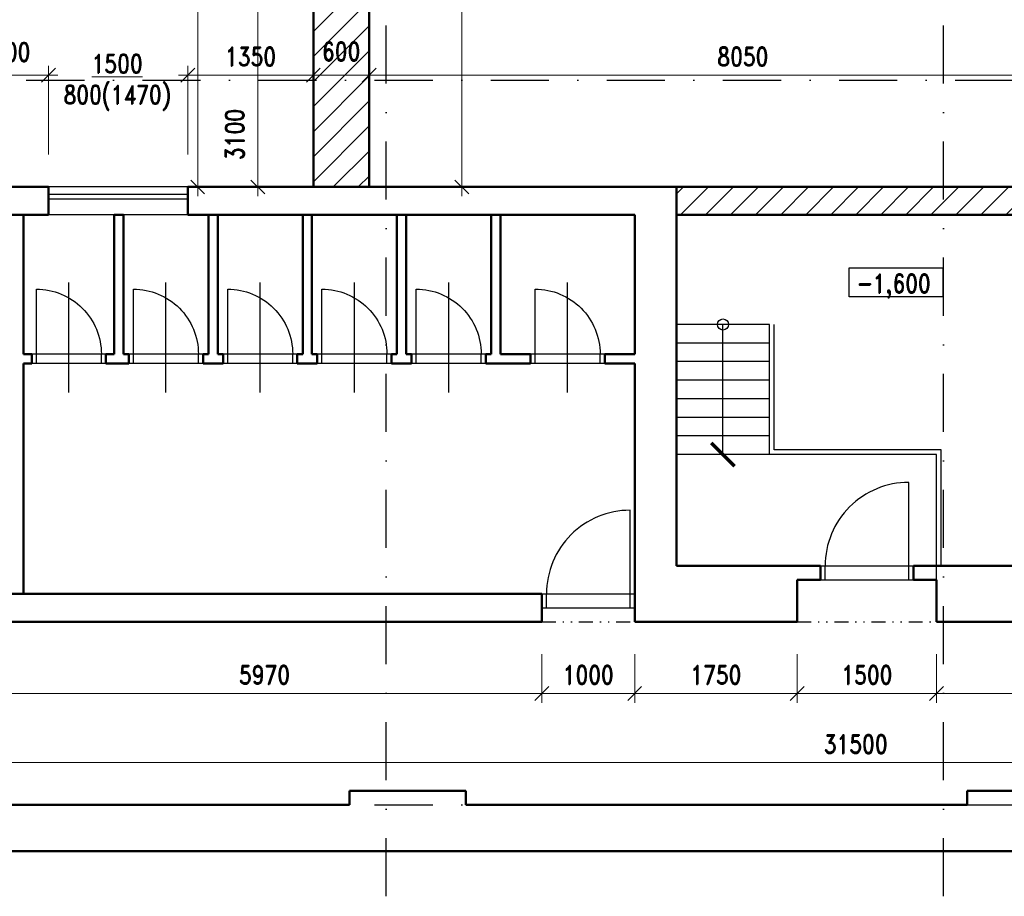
# Model space of a CAD drawing. Header units: millimetres. Extents: x -33711 to 550618, y -222428 to 596511.
# Tile 7 of 256: x 304199 to 314800, y -221039 to -211602. Entities that reach past the tile are written whole.
import ezdxf

# ---------------------------------------------------------------- set-up
doc = ezdxf.new("R2010")
doc.units = ezdxf.units.MM
doc.linetypes.add('DASHDOT', pattern=[0.5, 0.25, -0.125, 0, -0.125])
doc.linetypes.add('DIVIDE', pattern=[8, 3, -1.5, 0.25, -1.5, 0.25, -1.5])
for name, color, linetype in [('IN_C_CERCHOVANA', 7, 'DIVIDE'), ('IN_C_OSA', 6, 'DASHDOT'), ('IN_C_TENKA', 7, 'Continuous'), ('IN_TEXT', 7, 'Continuous'), ('IN_VYPLNE OTVORU', 151, 'Continuous')]:
    doc.layers.add(name, color=color, linetype=linetype)
for name, color, linetype, lineweight in [('IN_C_TLUSTA', 5, 'Continuous', 50), ('IN_KOTY', 4, 'Continuous', 13), ('IN_SRAFY', 8, 'Continuous', 9)]:
    doc.layers.add(name, color=color, linetype=linetype, lineweight=lineweight)
doc.styles.add('Koty', font='romand.shx', dxfattribs={"width": 0.8})
doc.dimstyles.new('IN_100', dxfattribs={"dimtxt": 200, "dimasz": 150, "dimexe": 100, "dimexo": 350, "dimgap": 100, "dimtad": 1, "dimdec": 4, "dimrnd": 5, "dimdsep": 46, "dimtxsty": 'Koty', "dimblk": 'OBLIQUE', "dimcen": 40, "dimdle": 100, "dimclrd": 256, "dimclrt": 7, "dimadec": 0, "dimazin": 0, "dimtfac": 1, "dimtdec": 4, "dimtmove": 1, "dimatfit": 3, "dimldrblk": 'ARCHTICK', "dimfxl": 500, "dimtolj": 1, "dimtzin": 0, "dimlwd": -1, "dimlwe": -1, "dimarcsym": 0})

# ---------------------------------------------------------------- blocks, each defined once
blk = doc.blocks.new('_Oblique')
at = {"color": 0, "linetype": 'ByBlock', "lineweight": -2}
blk.add_line((-0.5, -0.5), (0.5, 0.5), dxfattribs=at)
blk = doc.blocks.new('*D247')
at = {"layer": 'DEFPOINTS', "color": 0, "transparency": 16777216}
for p in [(303850, -218083), (309820, -218083), (309820, -218855)]:
    blk.add_point(p, dxfattribs=at)
at = {"layer": 'IN_KOTY', "color": 0, "transparency": 16777216}
for p, q in [((303850, -218433), (303850, -218955)), ((309820, -218433), (309820, -218955))]:
    blk.add_line(p, q, dxfattribs=at)
at = {"layer": 'IN_KOTY', "transparency": 16777216}
blk.add_line((303750, -218855), (309920, -218855), dxfattribs=at)
at = {"layer": 'IN_KOTY', "transparency": 16777216, "xscale": 150, "yscale": 150, "zscale": 150, "rotation": 180}
blk.add_blockref('_Oblique', (303850, -218855), dxfattribs=at)
at = {"layer": 'IN_KOTY', "transparency": 16777216, "xscale": 150, "yscale": 150, "zscale": 150}
blk.add_blockref('_Oblique', (309820, -218855), dxfattribs=at)
at = {"layer": 'IN_KOTY', "color": 7, "transparency": 16777216, "insert": (306835, -218655), "char_height": 200, "attachment_point": 5, "style": 'Koty'}
blk.add_mtext('\\A1;5970', dxfattribs=at)
blk = doc.blocks.new('_ArchTick')
at = {"color": 0, "linetype": 'ByBlock', "lineweight": 13, "const_width": 0.15}
blk.add_lwpolyline([(-0.5, -0.5), (0.5, 0.5)], dxfattribs=at)
blk = doc.blocks.new('*D248')
at = {"layer": 'DEFPOINTS', "color": 0, "transparency": 16777216}
for p in [(309820, -218083), (310820, -218083), (310820, -218855)]:
    blk.add_point(p, dxfattribs=at)
at = {"layer": 'IN_KOTY', "color": 0, "transparency": 16777216}
for p, q in [((309820, -218433), (309820, -218955)), ((310820, -218433), (310820, -218955))]:
    blk.add_line(p, q, dxfattribs=at)
at = {"layer": 'IN_KOTY', "transparency": 16777216}
blk.add_line((309720, -218855), (310920, -218855), dxfattribs=at)
at = {"layer": 'IN_KOTY', "transparency": 16777216, "xscale": 150, "yscale": 150, "zscale": 150, "rotation": 180}
blk.add_blockref('_Oblique', (309820, -218855), dxfattribs=at)
at = {"layer": 'IN_KOTY', "transparency": 16777216, "xscale": 150, "yscale": 150, "zscale": 150}
blk.add_blockref('_Oblique', (310820, -218855), dxfattribs=at)
at = {"layer": 'IN_KOTY', "color": 7, "transparency": 16777216, "insert": (310320, -218655), "char_height": 200, "attachment_point": 5, "style": 'Koty'}
blk.add_mtext('\\A1;1000', dxfattribs=at)
blk = doc.blocks.new('*D249')
at = {"layer": 'DEFPOINTS', "color": 0, "transparency": 16777216}
for p in [(310820, -218083), (312570, -218083), (312570, -218855)]:
    blk.add_point(p, dxfattribs=at)
at = {"layer": 'IN_KOTY', "color": 0, "transparency": 16777216}
for p, q in [((310820, -218433), (310820, -218955)), ((312570, -218433), (312570, -218955))]:
    blk.add_line(p, q, dxfattribs=at)
at = {"layer": 'IN_KOTY', "transparency": 16777216}
blk.add_line((310720, -218855), (312670, -218855), dxfattribs=at)
at = {"layer": 'IN_KOTY', "transparency": 16777216, "xscale": 150, "yscale": 150, "zscale": 150, "rotation": 180}
blk.add_blockref('_Oblique', (310820, -218855), dxfattribs=at)
at = {"layer": 'IN_KOTY', "transparency": 16777216, "xscale": 150, "yscale": 150, "zscale": 150}
blk.add_blockref('_Oblique', (312570, -218855), dxfattribs=at)
at = {"layer": 'IN_KOTY', "color": 7, "transparency": 16777216, "insert": (311695, -218655), "char_height": 200, "attachment_point": 5, "style": 'Koty'}
blk.add_mtext('\\A1;1750', dxfattribs=at)
blk = doc.blocks.new('*D250')
at = {"layer": 'DEFPOINTS', "color": 0, "transparency": 16777216}
for p in [(312570, -218083), (314070, -218083), (314070, -218855)]:
    blk.add_point(p, dxfattribs=at)
at = {"layer": 'IN_KOTY', "color": 0, "transparency": 16777216}
for p, q in [((312570, -218433), (312570, -218955)), ((314070, -218433), (314070, -218955))]:
    blk.add_line(p, q, dxfattribs=at)
at = {"layer": 'IN_KOTY', "transparency": 16777216}
blk.add_line((312470, -218855), (314170, -218855), dxfattribs=at)
at = {"layer": 'IN_KOTY', "transparency": 16777216, "xscale": 150, "yscale": 150, "zscale": 150, "rotation": 180}
blk.add_blockref('_Oblique', (312570, -218855), dxfattribs=at)
at = {"layer": 'IN_KOTY', "transparency": 16777216, "xscale": 150, "yscale": 150, "zscale": 150}
blk.add_blockref('_Oblique', (314070, -218855), dxfattribs=at)
at = {"layer": 'IN_KOTY', "color": 7, "transparency": 16777216, "insert": (313320, -218655), "char_height": 200, "attachment_point": 5, "style": 'Koty'}
blk.add_mtext('\\A1;1500', dxfattribs=at)
blk = doc.blocks.new('*D251')
at = {"layer": 'DEFPOINTS', "color": 0, "transparency": 16777216}
for p in [(314070, -218083), (318400, -218083), (318400, -218855)]:
    blk.add_point(p, dxfattribs=at)
at = {"layer": 'IN_KOTY', "color": 0, "transparency": 16777216}
for p, q in [((314070, -218433), (314070, -218955)), ((318400, -218433), (318400, -218955))]:
    blk.add_line(p, q, dxfattribs=at)
at = {"layer": 'IN_KOTY', "transparency": 16777216}
blk.add_line((313970, -218855), (318500, -218855), dxfattribs=at)
at = {"layer": 'IN_KOTY', "transparency": 16777216, "xscale": 150, "yscale": 150, "zscale": 150, "rotation": 180}
blk.add_blockref('_Oblique', (314070, -218855), dxfattribs=at)
at = {"layer": 'IN_KOTY', "transparency": 16777216, "xscale": 150, "yscale": 150, "zscale": 150}
blk.add_blockref('_Oblique', (318400, -218855), dxfattribs=at)
at = {"layer": 'IN_KOTY', "color": 7, "transparency": 16777216, "insert": (316235, -218655), "char_height": 200, "attachment_point": 5, "style": 'Koty'}
blk.add_mtext('\\A1;4330', dxfattribs=at)
blk = doc.blocks.new('*D256')
at = {"layer": 'DEFPOINTS', "color": 0, "transparency": 16777216}
for p in [(328950, -219600), (297450, -220053), (328950, -220053)]:
    blk.add_point(p, dxfattribs=at)
at = {"layer": 'IN_KOTY', "color": 0, "transparency": 16777216}
for p, q in [((297450, -219703), (297450, -219500)), ((328950, -219703), (328950, -219500))]:
    blk.add_line(p, q, dxfattribs=at)
at = {"layer": 'IN_KOTY', "transparency": 16777216}
blk.add_line((297350, -219600), (329050, -219600), dxfattribs=at)
at = {"layer": 'IN_KOTY', "transparency": 16777216, "xscale": 150, "yscale": 150, "zscale": 150, "rotation": 180}
blk.add_blockref('_Oblique', (297450, -219600), dxfattribs=at)
at = {"layer": 'IN_KOTY', "transparency": 16777216, "xscale": 150, "yscale": 150, "zscale": 150}
blk.add_blockref('_Oblique', (328950, -219600), dxfattribs=at)
at = {"layer": 'IN_KOTY', "color": 7, "transparency": 16777216, "insert": (313200, -219400), "char_height": 200, "attachment_point": 5, "style": 'Koty'}
blk.add_mtext('\\A1;31500', dxfattribs=at)
blk = doc.blocks.new('*D281')
at = {"layer": 'DEFPOINTS', "color": 0, "transparency": 16777216}
for p in [(304510, -212199), (303810, -213403), (304510, -213403)]:
    blk.add_point(p, dxfattribs=at)
at = {"layer": 'IN_KOTY', "color": 0, "transparency": 16777216}
for p, q in [((303810, -213053), (303810, -212099)), ((304510, -213053), (304510, -212099))]:
    blk.add_line(p, q, dxfattribs=at)
at = {"layer": 'IN_KOTY', "transparency": 16777216}
blk.add_line((303710, -212199), (304610, -212199), dxfattribs=at)
at = {"layer": 'IN_KOTY', "transparency": 16777216, "xscale": 150, "yscale": 150, "zscale": 150, "rotation": 180}
blk.add_blockref('_Oblique', (303810, -212199), dxfattribs=at)
at = {"layer": 'IN_KOTY', "transparency": 16777216, "xscale": 150, "yscale": 150, "zscale": 150}
blk.add_blockref('_Oblique', (304510, -212199), dxfattribs=at)
at = {"layer": 'IN_KOTY', "color": 7, "transparency": 16777216, "insert": (304108, -211950), "char_height": 200, "attachment_point": 5, "style": 'Koty'}
blk.add_mtext('\\A1;700', dxfattribs=at)
blk = doc.blocks.new('*D282')
at = {"layer": 'DEFPOINTS', "color": 0, "transparency": 16777216}
for p in [(306010, -212199), (304510, -213403), (306010, -213403)]:
    blk.add_point(p, dxfattribs=at)
at = {"layer": 'IN_KOTY', "color": 0, "transparency": 16777216}
for p, q in [((304510, -213053), (304510, -212099)), ((306010, -213053), (306010, -212099))]:
    blk.add_line(p, q, dxfattribs=at)
at = {"layer": 'IN_KOTY', "transparency": 16777216}
for p, q in [((304410, -212199), (304531, -212199)), ((306110, -212199), (305966, -212199))]:
    blk.add_line(p, q, dxfattribs=at)
at = {"layer": 'IN_KOTY', "transparency": 16777216, "xscale": 150, "yscale": 150, "zscale": 150, "rotation": 180}
blk.add_blockref('_Oblique', (304510, -212199), dxfattribs=at)
at = {"layer": 'IN_KOTY', "transparency": 16777216, "xscale": 150, "yscale": 150, "zscale": 150}
blk.add_blockref('_Oblique', (306010, -212199), dxfattribs=at)
at = {"layer": 'IN_KOTY', "color": 7, "transparency": 16777216, "insert": (305248, -212275), "char_height": 200, "attachment_point": 5, "style": 'Koty'}
blk.add_mtext('\\A1;{\\L1500}\\P800(1470)', dxfattribs=at)
blk = doc.blocks.new('*D283')
at = {"layer": 'DEFPOINTS', "color": 0, "transparency": 16777216}
for p in [(307360, -212199), (306010, -213403), (307360, -213403)]:
    blk.add_point(p, dxfattribs=at)
at = {"layer": 'IN_KOTY', "color": 0, "transparency": 16777216}
for p, q in [((306010, -213053), (306010, -212099)), ((307360, -213053), (307360, -212099))]:
    blk.add_line(p, q, dxfattribs=at)
at = {"layer": 'IN_KOTY', "transparency": 16777216}
blk.add_line((305910, -212199), (307460, -212199), dxfattribs=at)
at = {"layer": 'IN_KOTY', "transparency": 16777216, "xscale": 150, "yscale": 150, "zscale": 150, "rotation": 180}
blk.add_blockref('_Oblique', (306010, -212199), dxfattribs=at)
at = {"layer": 'IN_KOTY', "transparency": 16777216, "xscale": 150, "yscale": 150, "zscale": 150}
blk.add_blockref('_Oblique', (307360, -212199), dxfattribs=at)
at = {"layer": 'IN_KOTY', "color": 7, "transparency": 16777216, "insert": (306685, -211999), "char_height": 200, "attachment_point": 5, "style": 'Koty'}
blk.add_mtext('\\A1;1350', dxfattribs=at)
blk = doc.blocks.new('*D284')
at = {"layer": 'DEFPOINTS', "color": 0, "transparency": 16777216}
for p in [(306115, -202783), (308360, -202783), (307360, -213403)]:
    blk.add_point(p, dxfattribs=at)
at = {"layer": 'IN_KOTY', "transparency": 16777216}
blk.add_line((306115, -213503), (306115, -202683), dxfattribs=at)
at = {"layer": 'IN_KOTY', "color": 0, "transparency": 16777216}
for p, q in [((308010, -202783), (306015, -202783)), ((307010, -213403), (306015, -213403))]:
    blk.add_line(p, q, dxfattribs=at)
at = {"layer": 'IN_KOTY', "transparency": 16777216, "xscale": 150, "yscale": 150, "zscale": 150}
for p, rotation in [((306115, -202783), 90), ((306115, -213403), 270)]:
    blk.add_blockref('_Oblique', p, dxfattribs=dict(at, rotation=rotation))
at = {"layer": 'IN_KOTY', "color": 7, "transparency": 16777216, "insert": (305915, -208093), "char_height": 200, "attachment_point": 5, "rotation": 90, "style": 'Koty'}
blk.add_mtext('\\A1;10620', dxfattribs=at)
blk = doc.blocks.new('*D318')
at = {"layer": 'DEFPOINTS', "color": 0, "transparency": 16777216}
for p in [(306764, -210303), (307360, -210303), (307360, -213403)]:
    blk.add_point(p, dxfattribs=at)
at = {"layer": 'IN_KOTY', "transparency": 16777216}
blk.add_line((306764, -213503), (306764, -210203), dxfattribs=at)
at = {"layer": 'IN_KOTY', "color": 0, "transparency": 16777216}
for p, q in [((307010, -210303), (306664, -210303)), ((307010, -213403), (306664, -213403))]:
    blk.add_line(p, q, dxfattribs=at)
at = {"layer": 'IN_KOTY', "transparency": 16777216, "xscale": 150, "yscale": 150, "zscale": 150}
for p, rotation in [((306764, -210303), 90), ((306764, -213403), 270)]:
    blk.add_blockref('_Oblique', p, dxfattribs=dict(at, rotation=rotation))
at = {"layer": 'IN_KOTY', "color": 7, "transparency": 16777216, "insert": (306514, -212837), "char_height": 200, "attachment_point": 5, "rotation": 90, "style": 'Koty'}
blk.add_mtext('\\A1;3100', dxfattribs=at)
blk = doc.blocks.new('*D323')
at = {"layer": 'DEFPOINTS', "color": 0, "transparency": 16777216}
for p in [(307960, -203483), (316010, -203483), (316010, -212199)]:
    blk.add_point(p, dxfattribs=at)
at = {"layer": 'IN_KOTY', "color": 0, "transparency": 16777216}
for p, q in [((307960, -203833), (307960, -212299)), ((316010, -203833), (316010, -212299))]:
    blk.add_line(p, q, dxfattribs=at)
at = {"layer": 'IN_KOTY', "transparency": 16777216}
blk.add_line((307860, -212199), (316110, -212199), dxfattribs=at)
at = {"layer": 'IN_KOTY', "transparency": 16777216, "xscale": 150, "yscale": 150, "zscale": 150, "rotation": 180}
blk.add_blockref('_Oblique', (307960, -212199), dxfattribs=at)
at = {"layer": 'IN_KOTY', "transparency": 16777216, "xscale": 150, "yscale": 150, "zscale": 150}
blk.add_blockref('_Oblique', (316010, -212199), dxfattribs=at)
at = {"layer": 'IN_KOTY', "color": 7, "transparency": 16777216, "insert": (311985, -211999), "char_height": 200, "attachment_point": 5, "style": 'Koty'}
blk.add_mtext('\\A1;8050', dxfattribs=at)
blk = doc.blocks.new('*D326')
at = {"layer": 'DEFPOINTS', "color": 0, "transparency": 16777216}
for p in [(307960, -203483), (307960, -213403), (308960, -213403)]:
    blk.add_point(p, dxfattribs=at)
at = {"layer": 'IN_KOTY', "transparency": 16777216}
blk.add_line((308960, -203383), (308960, -213503), dxfattribs=at)
at = {"layer": 'IN_KOTY', "color": 0, "transparency": 16777216}
for p, q in [((308310, -203483), (309060, -203483)), ((308310, -213403), (309060, -213403))]:
    blk.add_line(p, q, dxfattribs=at)
at = {"layer": 'IN_KOTY', "transparency": 16777216, "xscale": 150, "yscale": 150, "zscale": 150}
for p, rotation in [((308960, -203483), 90), ((308960, -213403), 270)]:
    blk.add_blockref('_Oblique', p, dxfattribs=dict(at, rotation=rotation))
at = {"layer": 'IN_KOTY', "color": 7, "transparency": 16777216, "insert": (308760, -208443), "char_height": 200, "attachment_point": 5, "rotation": 90, "style": 'Koty'}
blk.add_mtext('\\A1;9920', dxfattribs=at)
blk = doc.blocks.new('*D328')
at = {"layer": 'DEFPOINTS', "color": 0, "transparency": 16777216}
for p in [(307960, -211699), (307960, -212199), (307360, -213403)]:
    blk.add_point(p, dxfattribs=at)
at = {"layer": 'IN_KOTY', "color": 0, "transparency": 16777216}
for p, q in [((307360, -213053), (307360, -212099)), ((307960, -212049), (307960, -212299))]:
    blk.add_line(p, q, dxfattribs=at)
at = {"layer": 'IN_KOTY', "transparency": 16777216}
blk.add_line((307260, -212199), (308060, -212199), dxfattribs=at)
at = {"layer": 'IN_KOTY', "transparency": 16777216, "xscale": 150, "yscale": 150, "zscale": 150, "rotation": 180}
blk.add_blockref('_Oblique', (307360, -212199), dxfattribs=at)
at = {"layer": 'IN_KOTY', "transparency": 16777216, "xscale": 150, "yscale": 150, "zscale": 150}
blk.add_blockref('_Oblique', (307960, -212199), dxfattribs=at)
at = {"layer": 'IN_KOTY', "color": 7, "transparency": 16777216, "insert": (307660, -211943), "char_height": 200, "attachment_point": 5, "style": 'Koty'}
blk.add_mtext('\\A1;600', dxfattribs=at)

msp = doc.modelspace()

# ---------------------------------------------------------------- hatches: boundary and pattern name
at = {"layer": 'IN_SRAFY'}
h = msp.add_hatch(dxfattribs=at)
h.set_pattern_fill('ANSI31', scale=60, style=0)
h.set_pattern_definition([(45, (200164.81, -209815.08), (-134.70384, 134.70384), [])])
h.paths.add_polyline_path([(326935.47666, -204707.64464, 1), (329935.47666, -204707.64464, 1)], flags=0)
h.paths.add_polyline_path([(307960.47666, -210302.64464), (307360.47666, -210302.64464), (307360.47666, -213402.64464), (307960.47666, -213402.64464)])
h.paths.add_polyline_path([(307960.47666, -208052.64464), (307360.47666, -208052.64464), (307360.47666, -208302.64464), (307960.47666, -208302.64464)])
h.paths.add_polyline_path([(309410.47666, -202882.64464), (308360.47666, -202882.64464), (308360.47666, -202782.64464), (307360.47666, -202782.64464), (307360.47666, -206052.64464), (307960.47666, -206052.64464), (307960.47666, -203482.64464), (309410.47666, -203482.64464)])
h.paths.add_polyline_path([(317610.47666, -202882.64464), (313010.47666, -202882.64464), (313010.47666, -203482.64464), (316010.47666, -203482.64464), (316360.47666, -203482.64464), (317610.47666, -203482.64464)])
h.paths.add_polyline_path([(323260.47666, -202782.64464), (322260.47666, -202782.64464), (322260.47666, -202882.64464), (321410.47666, -202882.64464), (321410.47666, -203482.64464), (322560.47666, -203482.64464), (322560.47658, -203907.64464), (323160.47666, -203907.64464), (323160.47666, -203782.64464), (323260.47666, -203782.64464)])
h.paths.add_polyline_path([(323160.47666, -204957.64464), (322560.47638, -204957.64464), (322560.47548, -209582.64453), (323160.47666, -209582.64464)])
h.paths.add_polyline_path([(319610.47666, -202882.64464), (319410.47666, -202882.64464), (319410.47666, -203482.64464), (319610.47666, -203482.64464)])
h.paths.add_polyline_path([(316360.47666, -204982.64464), (316010.47666, -204982.64464), (316010.47666, -213402.64464), (316010.47666, -213702.64464), (316360.47666, -213702.64464)])
h.paths.add_polyline_path([(316360.47666, -203482.64464), (316010.47666, -203482.64464), (316010.47666, -203932.64464), (316360.47666, -203932.64464)])
h.paths.add_polyline_path([(316010.47666, -213402.64464), (311270.47388, -213402.64464), (311270.47388, -213702.64464), (316010.47666, -213702.64464)])
h.paths.add_polyline_path([(330160.47666, -202982.64464), (326710.47666, -202982.64464), (326710.47666, -206432.64464), (330160.47666, -206432.64464)])
h.paths.add_polyline_path([(326935.47666, -204707.64464, -1), (329935.47666, -204707.64464, -1)], flags=16)
h.paths.add_polyline_path([(327798.02783, -204748.00191), (328343.89345, -204748.00191), (328343.89345, -204294.64584), (327798.02783, -204294.64584)], flags=8)
h.paths.add_polyline_path([(327779.94373, -205216.16435), (328746.24045, -205216.16435), (328746.24045, -204762.80828), (327779.94373, -204762.80828)], flags=8)
h.paths.add_polyline_path([(328430.29824, -204663.63598), (329366.72681, -204663.63598), (329366.72681, -204410.06455), (328430.29824, -204410.06455)], flags=8)
h.paths.add_polyline_path([(327393.72179, -203918.43957), (329168.72179, -203918.43957), (329168.72179, -203693.43957), (327393.72179, -203693.43957)], flags=8)
h.paths.add_polyline_path([(326430.83381, -205887.78644), (327345.11952, -205887.78644), (327345.11952, -205587.78644), (326430.83381, -205587.78644)], flags=25)
h.paths.add_polyline_path([(326430.83381, -205887.78644), (327345.11952, -205887.78644), (327345.11952, -205587.78644), (326430.83381, -205587.78644)], flags=25)
h.paths.add_polyline_path([(327798.02783, -204748.00191), (328343.89345, -204748.00191), (328343.89345, -204294.64584), (327798.02783, -204294.64584)], flags=8)
h.paths.add_polyline_path([(327779.94373, -205216.16435), (328746.24045, -205216.16435), (328746.24045, -204762.80828), (327779.94373, -204762.80828)], flags=8)
h.paths.add_polyline_path([(328430.29824, -204663.63598), (329366.72681, -204663.63598), (329366.72681, -204410.06455), (328430.29824, -204410.06455)], flags=8)
h.paths.add_polyline_path([(327393.72179, -203918.43957), (329168.72179, -203918.43957), (329168.72179, -203693.43957), (327393.72179, -203693.43957)], flags=8)

# ---------------------------------------------------------------- linework, layer by layer
at = {"layer": 'IN_C_CERCHOVANA', "color": 8, "ltscale": 50}
for p, q in [((309820.47666, -218082.64464), (310820.47666, -218082.64464)), ((312570.47725, -218082.64464), (314070.49302, -218082.64464))]:
    msp.add_line(p, q, dxfattribs=at)
at = {"layer": 'IN_C_OSA', "color": 4, "ltscale": 2500}
for p, q in [((308145.47557, -221038.80846), (308145.47557, -195770.00773)), ((314145.47557, -221038.80846), (314145.47557, -195770.00773)), ((295519.51551, -212252.64377), (356092.68823, -212252.64377)), ((295519.51551, -220052.64377), (356092.68823, -220052.64377))]:
    msp.add_line(p, q, dxfattribs=at)
at = {"layer": 'IN_C_TENKA', "color": 8}
for p, q in [((306010.47534, -213402.64464), (304510.47666, -213402.59549)), ((306010.47534, -213702.64464), (304510.47666, -213702.59549)), ((314070.47666, -217632.55381), (314070.47666, -217482.64464))]:
    msp.add_line(p, q, dxfattribs=at)
at = {"layer": 'IN_C_TENKA'}
for p, q in [((312270.47388, -214882.64464), (311270.47388, -214882.64464)), ((312270.47388, -216282.64464), (312270.47388, -214882.64464)), ((312320.47388, -216232.64464), (312320.47388, -214882.64464)), ((312270.47388, -215082.64464), (311270.47388, -215082.64464)), ((312270.47388, -215282.64464), (311270.47388, -215282.64464)), ((312270.47388, -215482.64464), (311270.47388, -215482.64464)), ((312270.47388, -215682.64464), (311270.47388, -215682.64464)), ((312270.47388, -215882.64464), (311270.47388, -215882.64464)), ((312270.47388, -216082.64464), (311270.47388, -216082.64464)), ((314120.47666, -216232.64464), (312320.47388, -216232.64464)), ((314120.47666, -217482.64464), (314120.47666, -216232.64464)), ((312270.47388, -216282.64464), (311270.47388, -216282.64464)), ((314070.47666, -216282.64464), (312270.47388, -216282.64464)), ((314070.47666, -217482.64464), (314070.47666, -216282.64464))]:
    msp.add_line(p, q, dxfattribs=at)
msp.add_circle((311770.47388, -214882.64464), 60, dxfattribs=at)
at = {"layer": 'IN_C_TLUSTA'}
for p, q in [((307360.47666, -213402.64464), (307360.47666, -210302.64464)), ((307960.47666, -213402.64464), (307960.47666, -210302.64464)), ((311270.47388, -213402.64464), (316010.47666, -213402.64464)), ((311270.47388, -213702.64464), (316360.47666, -213702.64464))]:
    msp.add_line(p, q, dxfattribs=at)
at = {"layer": 'IN_C_TLUSTA', "color": 8}
for p, q in [((304510.47666, -213402.64464), (303810.47534, -213402.64464)), ((304510.47666, -213702.64464), (304510.47666, -213402.60658)), ((306010.47666, -213702.64464), (306010.47534, -213402.59994)), ((311270.47388, -213402.64464), (306010.47534, -213402.64464)), ((311270.47388, -213402.64464), (311270.47388, -217482.64464)), ((304510.47666, -213702.64464), (303810.47666, -213702.64464)), ((304240.47666, -215202.64464), (304240.47666, -213702.64464)), ((305215.47666, -215202.64464), (305215.47666, -213702.64464)), ((305215.47666, -213702.64464), (305315.47666, -213702.64464)), ((305315.47666, -215202.64464), (305315.47666, -213702.64464)), ((310820.47666, -213702.64464), (306010.47666, -213702.64464)), ((306230.47666, -215202.64464), (306230.47666, -213702.64464)), ((306330.47666, -215202.64464), (306330.47666, -213702.64464)), ((307245.47666, -215202.64464), (307245.47666, -213702.64464)), ((307345.47666, -215202.64464), (307345.47666, -213702.64464)), ((308260.47666, -215202.64464), (308260.47666, -213702.64464)), ((308360.47666, -215202.64464), (308360.47666, -213702.64464)), ((309275.47666, -215202.64464), (309275.47666, -213702.64464)), ((309375.47666, -215202.64464), (309375.47666, -213702.64464)), ((310820.47666, -213702.64464), (310820.47666, -215202.64464)), ((304327.97666, -215202.64464), (304240.47666, -215202.64464)), ((304327.97666, -215202.64464), (304327.97666, -215302.64464)), ((305215.47666, -215202.64464), (305127.97666, -215202.64464)), ((305127.97666, -215202.64464), (305127.97666, -215302.64464)), ((305372.97666, -215202.64464), (305315.47666, -215202.64464)), ((305372.97666, -215202.64464), (305372.97666, -215302.64464)), ((306230.47666, -215202.64464), (306172.97666, -215202.64464)), ((306172.97666, -215202.64464), (306172.97666, -215302.64464)), ((306387.97666, -215202.64464), (306330.47666, -215202.64464)), ((306387.97666, -215202.64464), (306387.97666, -215302.64464)), ((307245.47666, -215202.64464), (307187.97666, -215202.64464)), ((307187.97666, -215202.64464), (307187.97666, -215302.64464)), ((307402.97666, -215202.64464), (307345.47666, -215202.64464)), ((307402.97666, -215202.64464), (307402.97666, -215302.64464)), ((308260.47666, -215202.64464), (308202.97666, -215202.64464)), ((308202.97666, -215202.64464), (308202.97666, -215302.64464)), ((308417.97666, -215202.64464), (308360.47666, -215202.64464)), ((308417.97666, -215202.64464), (308417.97666, -215302.64464)), ((309275.47666, -215202.64464), (309217.97666, -215202.64464)), ((309217.97666, -215202.64464), (309217.97666, -215302.64464)), ((309697.97527, -215202.64464), (309375.47666, -215202.64464)), ((309697.97527, -215202.64464), (309697.97527, -215302.64464)), ((310820.47666, -215202.64464), (310497.97527, -215202.64464)), ((310497.97527, -215202.64464), (310497.97527, -215302.64464)), ((304327.97666, -215302.64464), (304240.47666, -215302.64464)), ((304240.47666, -217782.64464), (304240.47666, -215302.64464)), ((305372.97666, -215302.64464), (305127.97666, -215302.64464)), ((306387.97666, -215302.64464), (306172.97666, -215302.64464)), ((307402.97666, -215302.64464), (307187.97666, -215302.64464)), ((308417.97666, -215302.64464), (308202.97666, -215302.64464)), ((309697.97527, -215302.64464), (309217.97666, -215302.64464)), ((310820.47666, -215302.64464), (310497.97527, -215302.64464)), ((310820.47666, -215302.64464), (310820.47666, -217782.64464)), ((311270.47388, -217482.64464), (312820.47169, -217482.64464)), ((312820.47308, -217632.62074), (312820.47169, -217482.64464)), ((313820.47308, -217632.61147), (313820.47169, -217482.64464)), ((313820.47169, -217482.64464), (322560.47394, -217482.64464)), ((312820.47308, -217632.62074), (312570.47666, -217632.56772)), ((312570.47666, -217632.56772), (312570.47666, -218082.64464)), ((313820.47308, -217632.61147), (314070.47666, -217632.55381)), ((314070.47666, -217632.55381), (314070.47666, -218082.64464)), ((309820.47666, -217782.64464), (303850.47667, -217782.64464)), ((309820.47666, -218082.64464), (309820.47666, -217782.64464)), ((310820.47666, -218082.64464), (310820.47666, -217782.64464)), ((309820.47666, -218082.64464), (303850.47667, -218082.64464)), ((310820.47666, -218082.64464), (312570.47666, -218082.64464)), ((314070.47666, -218082.64464), (318400.47666, -218082.64464)), ((307750.47666, -219902.64464), (309000.47666, -219902.64464)), ((307750.47666, -219902.64464), (307750.47666, -220052.64464)), ((309000.47666, -219902.64464), (309000.47666, -220052.64464)), ((314400.47666, -219902.64464), (315650.47666, -219902.64464)), ((314400.47666, -219902.64464), (314400.47666, -220052.64464)), ((307750.47666, -220052.64464), (302350.47666, -220052.64464)), ((314400.47666, -220052.64464), (309000.47666, -220052.64464)), ((328950.47666, -220552.64464), (295910.47666, -220552.64464))]:
    msp.add_line(p, q, dxfattribs=at)
at = {"layer": 'IN_TEXT', "linetype": 'ByBlock'}
msp.add_lwpolyline([(313129.89852, -214273.47128), (314136.92153, -214273.47128), (314136.92153, -214585.06831), (313129.89852, -214585.06831)], close=True, dxfattribs=at)
at = {"layer": 'IN_VYPLNE OTVORU', "color": 8}
for p, q in [((306010.47569, -213482.63477), (304510.48015, -213482.63477)), ((306010.47591, -213532.63477), (304510.48015, -213532.63477)), ((304727.97666, -215615.83304), (304727.97666, -214431.07791)), ((305772.97666, -215615.83304), (305772.97666, -214431.07791)), ((306787.97666, -215615.83304), (306787.97666, -214431.07791)), ((307802.97666, -215615.83304), (307802.97666, -214431.07791)), ((308817.97666, -215615.83304), (308817.97666, -214431.07791)), ((310097.97527, -215615.83304), (310097.97527, -214431.07791)), ((305127.97666, -215202.64464), (304327.97666, -215202.64464)), ((304377.97666, -215302.64464), (304377.97666, -215202.64464)), ((305077.97666, -215302.64464), (305077.97666, -215202.64464)), ((306172.97666, -215202.64464), (305372.97666, -215202.64464)), ((305422.97666, -215302.64464), (305422.97666, -215202.64464)), ((306122.97666, -215302.64464), (306122.97666, -215202.64464)), ((307187.97666, -215202.64464), (306387.97666, -215202.64464)), ((306437.97666, -215302.64464), (306437.97666, -215202.64464)), ((307137.97666, -215302.64464), (307137.97666, -215202.64464)), ((308202.97666, -215202.64464), (307402.97666, -215202.64464)), ((307452.97666, -215302.64464), (307452.97666, -215202.64464)), ((308152.97666, -215302.64464), (308152.97666, -215202.64464)), ((309217.97666, -215202.64464), (308417.97666, -215202.64464)), ((308467.97666, -215302.64464), (308467.97666, -215202.64464)), ((309167.97666, -215302.64464), (309167.97666, -215202.64464)), ((310497.97527, -215202.64464), (309697.97527, -215202.64464)), ((309747.97527, -215302.64464), (309747.97527, -215202.64464)), ((310447.97527, -215302.64464), (310447.97527, -215202.64464)), ((305127.97666, -215302.64464), (304327.97666, -215302.64464)), ((306172.97666, -215302.64464), (305372.97666, -215302.64464)), ((307187.97666, -215302.64464), (306387.97666, -215302.64464)), ((308202.97666, -215302.64464), (307402.97666, -215302.64464)), ((309217.97666, -215302.64464), (308417.97666, -215302.64464)), ((310497.97527, -215302.64464), (309697.97527, -215302.64464)), ((312820.47169, -217482.64464), (313820.47169, -217482.64464)), ((312870.47308, -217632.62027), (312870.47169, -217482.62027)), ((313770.47308, -217632.61193), (313770.47169, -217482.6212)), ((312820.47308, -217632.62074), (313820.47308, -217632.61147)), ((309820.47666, -217782.64464), (310820.47666, -217782.64464)), ((309870.47527, -217932.64418), (309870.47388, -217782.64418)), ((310770.47527, -217932.63584), (310770.47388, -217782.64511)), ((309820.47527, -217932.64464), (310820.47527, -217932.63537))]:
    msp.add_line(p, q, dxfattribs=at)
for points in [[(304377.97666, -215202.64464), (304377.97666, -214502.64464, -0.4142135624), (305077.97666, -215202.64464)], [(305422.97666, -215202.64464), (305422.97666, -214502.64464, -0.4142135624), (306122.97666, -215202.64464)], [(306437.97666, -215202.64464), (306437.97666, -214502.64464, -0.4142135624), (307137.97666, -215202.64464)], [(307452.97666, -215202.64464), (307452.97666, -214502.64464, -0.4142135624), (308152.97666, -215202.64464)], [(308467.97666, -215202.64464), (308467.97666, -214502.64464, -0.4142135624), (309167.97666, -215202.64464)], [(309747.97527, -215202.64464), (309747.97527, -214502.64464, -0.4142135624), (310447.97527, -215202.64464)], [(313770.47169, -217482.61193), (313770.47169, -216582.61193, 0.414220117), (312870.47169, -217482.62027)], [(310770.47388, -217782.63584), (310770.47388, -216882.63584, 0.414220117), (309870.47388, -217782.64418)]]:
    msp.add_lwpolyline(points, format="xyb", dxfattribs=at)

# ---------------------------------------------------------------- texts
at = {"layer": 'IN_TEXT', "linetype": 'ByBlock', "insert": (313213.15315, -214341.53739), "char_height": 200, "width": 827.5, "attachment_point": 1, "style": 'Koty'}
msp.add_mtext('\\pi-1.4881,t598.51;-1,600', dxfattribs=at)

# ---------------------------------------------------------------- dimensions: what is measured, and where the dimension line sits
at = {"layer": 'IN_KOTY'}
for base, p1, p2, picture, middle in [((306114.7672, -202782.64464), (307360.47666, -213402.64464), (308360.47666, -202782.64464), '*D284', (305914.7672, -208092.64464)), ((308960.17468, -213402.64464), (307960.47666, -203482.64464), (307960.47666, -213402.64464), '*D326', (308760.17468, -208442.64464))]:
    dim = msp.add_linear_dim(base=base, p1=p1, p2=p2, angle=90, dimstyle='IN_100', dxfattribs=at)
    dim.commit()
    dim.dimension.update_dxf_attribs({"geometry": picture, "text_midpoint": middle})
for base, p1, p2, picture, middle in [((316010.47666, -212198.81606), (307960.47666, -203482.64464), (316010.47666, -203482.64464), '*D323', (311985.47666, -211998.81606)), ((307360.47666, -212198.81606), (306010.47534, -213402.59994), (307360.47666, -213402.64464), '*D283', (306685.476, -211998.81606))]:
    dim = msp.add_linear_dim(base=base, p1=p1, p2=p2, dimstyle='IN_100', dxfattribs=at)
    dim.commit()
    dim.dimension.update_dxf_attribs({"geometry": picture, "text_midpoint": middle})
dim = msp.add_linear_dim(base=(306763.79052, -210302.64464), p1=(307360.47666, -213402.64464), p2=(307360.47666, -210302.64464), angle=90, dimstyle='IN_100', override={"dimtmove": 2}, dxfattribs=at)
dim.commit()
dim.dimension.update_dxf_attribs({"geometry": '*D318', "text_midpoint": (306513.79052, -212837.04757), "dimtype": 160})
for base, p1, p2, picture, middle in [((307960.47666, -212198.81606), (307360.47666, -213402.64464), (307960.47666, -211698.81606), '*D328', (307660.49079, -211943.25417)), ((304510.476665, -212198.816062), (303810.474009, -213402.609678), (304510.476665, -213402.595495), '*D281', (304107.986273, -211949.866151))]:
    dim = msp.add_linear_dim(base=base, p1=p1, p2=p2, dimstyle='IN_100', override={"dimtmove": 2}, dxfattribs=at)
    dim.commit()
    dim.dimension.update_dxf_attribs({"geometry": picture, "text_midpoint": middle, "dimtype": 160})
dim = msp.add_linear_dim(base=(306010.47534, -212198.81606), p1=(304510.47666, -213402.59549), p2=(306010.47534, -213402.59994), text='{\\L<>}\\P800(1470)', dimstyle='IN_100', override={"dimtmove": 2}, dxfattribs=at)
dim.commit()
dim.dimension.update_dxf_attribs({"geometry": '*D282', "text_midpoint": (305248.40151, -212275.41962), "dimtype": 160})
at = {"layer": 'IN_KOTY', "color": 8}
for base, p1, p2, picture, middle in [((309820.47666, -218854.59938), (303850.47667, -218082.64464), (309820.47666, -218082.64464), '*D247', (306835.47666, -218654.59938)), ((310820.47666, -218854.59938), (309820.47666, -218082.64464), (310820.47666, -218082.64464), '*D248', (310320.47666, -218654.59938)), ((312570.47666, -218854.66399), (310820.47666, -218082.64464), (312570.47666, -218082.64464), '*D249', (311695.47666, -218654.66399)), ((314070.49303, -218854.68021), (312570.47666, -218082.64464), (314070.49303, -218082.64464), '*D250', (313320.48485, -218654.68021)), ((318400.47666, -218854.59938), (314070.47666, -218082.64464), (318400.47666, -218082.64464), '*D251', (316235.47666, -218654.59938)), ((328950.4766648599, -219599.608545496), (297450.4949260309, -220052.6437163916), (328950.4766648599, -220052.6446433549), '*D256', (313200.4857954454, -219399.608545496))]:
    dim = msp.add_linear_dim(base=base, p1=p1, p2=p2, dimstyle='IN_100', dxfattribs=at)
    dim.commit()
    dim.dimension.update_dxf_attribs({"geometry": picture, "text_midpoint": middle})

# ---------------------------------------------------------------- leaders
at = {"layer": 'IN_C_TENKA'}
msp.add_leader([(311770.47388, -216282.64464), (311770.47388, -214882.64464)], dimstyle='IN_100', override={"dimasz": 250, "dimgap": 150, "dimtad": 0}, dxfattribs=at)

doc.saveas('drawing.dxf')
